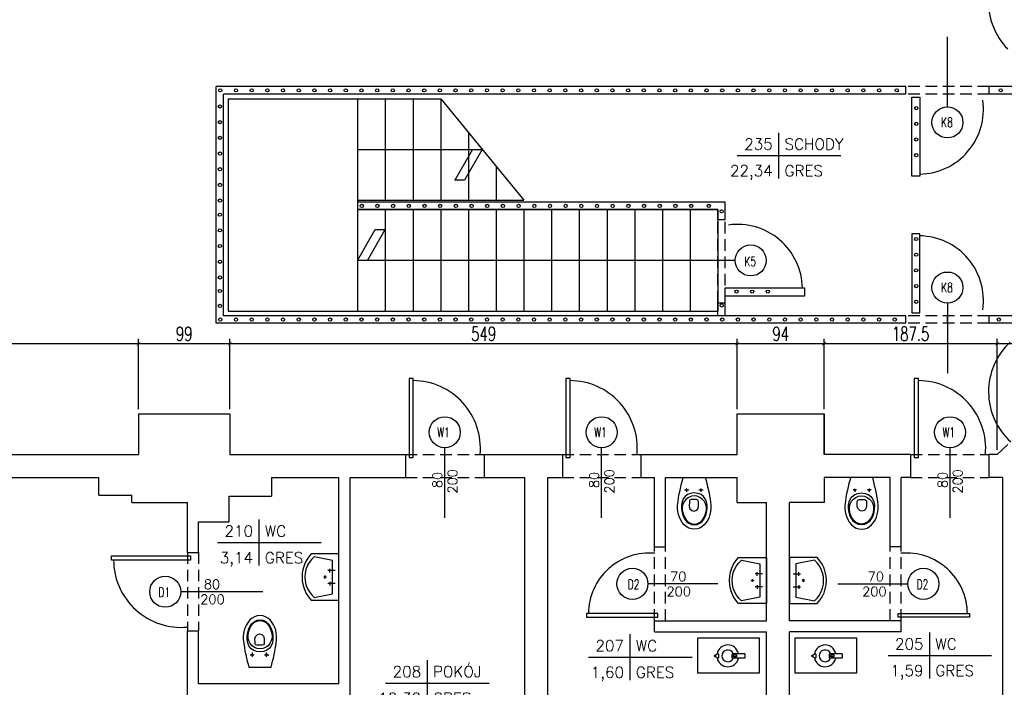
# Model space of a CAD drawing. Header units: millimetres. Extents: x 50026 to 146998, y 1038179 to 1573505.
# Tile 56 of 122: x 59722 to 60787, y 1042960 to 1043682. Entities that reach past the tile are written whole.
import ezdxf
from ezdxf.enums import TextEntityAlignment as Align

# ---------------------------------------------------------------- set-up
doc = ezdxf.new("R2010")
doc.units = ezdxf.units.MM
doc.header["$LTSCALE"] = 0.025
doc.linetypes.add('DASHDOT', pattern=[25.4, 12.7, -6.35, 0, -6.35])
doc.linetypes.add('HIDDEN', pattern=[0.375, 0.25, -0.125])
for name, color, linetype in [('2D-WYMIARY', 2, 'Continuous'), ('kraty', 5, 'Continuous'), ('opis pomieszczen', 2, 'Continuous'), ('Przybory sanit', 3, 'Continuous'), ('schody', 2, 'Continuous'), ('SCIANY', 5, 'Continuous'), ('szrafy', 8, 'Continuous'), ('zA_DRZWI', 7, 'Continuous'), ('zA_DRZWI OPISY', 7, 'Continuous'), ('ściany', 5, 'Continuous')]:
    doc.layers.add(name, color=color, linetype=linetype)
doc.styles.add('ROMANS', font='romans.shx', dxfattribs={"width": 0.7})
doc.styles.add('STYLE1', font='romans.shx', dxfattribs={"height": 10})
doc.dimstyles.new('SIL', dxfattribs={"dimtxt": 15, "dimasz": 4, "dimexe": 5, "dimexo": 5, "dimgap": 3, "dimtad": 1, "dimdec": 4, "dimrnd": 0.5, "dimdsep": 46, "dimtxsty": 'ROMANS', "dimblk1": 'ARCHTICK', "dimblk2": 'ARCHTICK', "dimsah": 1, "dimcen": 5, "dimdle": 5, "dimclrd": 1, "dimclre": 1, "dimclrt": 2, "dimadec": 1, "dimazin": 0, "dimtfac": 0.013333, "dimtdec": 4, "dimtix": 1, "dimtmove": 0, "dimatfit": 3, "dimldrblk": 'ARCHTICK', "dimfxl": 0, "dimtolj": 1, "dimtzin": 0, "dimarcsym": 0})

# ---------------------------------------------------------------- blocks, each defined once
blk = doc.blocks.new('UMYW')
at = {"layer": 'Przybory sanit'}
for points in [[(0, 23.1, 0), (0, 23.1, 0), (0, 23.1, 0), (0, 23.1, 0), (0, 23.1, 0), (0, 23.1, 0), (0, 23.1, 0), (0, 23.1, 0), (0, 23.1, 0), (0, 23.1, 0), (0, 23.1, 0), (0, 23.1, 0), (0, 23.1, 0), (0, 23.1, 0), (0, 23.1, 0), (0, 23.1, 0), (0, 23.1, 0), (0, 23.1, 0), (0, 23.1, 0), (0, -26.9, 0), (30, -26.9, 0)], [(30, 23.1, 0), (0, 23.1, 0)], [(30, -26.9, 0), (33, -23.4, 0), (35.4, -19.5, 0), (37.4, -15.4, 0), (38.8, -11, 0), (39.7, -6.5, 0), (40, -1.9, 0), (39.7, 2.6, 0), (38.8, 7.2, 0), (37.4, 11.5, 0), (35.4, 15.7, 0), (33, 19.5, 0), (30, 23.1, 0)], [(27, 20.1, 0), (7, 16.1, 0)], [(7, 16.1, 0), (7, -19.9, 0), (27, -23.9, 0)], [(27, -23.9, 0), (29.9, -21, 0), (32.4, -17.7, 0), (34.4, -14, 0), (35.8, -10.1, 0), (36.7, -6.1, 0), (37, -1.9, 0), (36.7, 2.2, 0), (35.8, 6.3, 0), (34.4, 10.1, 0), (32.4, 13.8, 0), (29.9, 17.1, 0), (27, 20.1, 0)], [(4, 5.1, 0), (12, 5.1, 0)], [(10, 3.1, 0), (10, 7.1, 0)], [(4, -8.9, 0), (12, -8.9, 0)], [(10, -6.9, 0), (10, -10.9, 0)], [(16, -1.9, 0), (15.9, -1.4, 0), (15.5, -1.1, 0), (15, -0.9, 0), (14.5, -1.1, 0), (14.1, -1.4, 0), (14, -1.9, 0), (14.1, -2.4, 0), (14.5, -2.8, 0), (15, -2.9, 0), (15.5, -2.8, 0), (15.9, -2.4, 0), (16, -1.9, 0), (16, -1.9, 0)]]:
    blk.add_polyline3d(points, dxfattribs=at)
blk = doc.blocks.new('kibel1')
at = {"layer": 'Przybory sanit', "color": 3, "linetype": 'Continuous'}
for points in [[(0, -12), (3.1, -12.8), (6.4, -13.7), (9.9, -14.5), (13.6, -15.4), (17.5, -16.2), (21.5, -16.9), (25.8, -17.5), (30.2, -18), (33.4, -18), (36.6, -17.7), (39.9, -17), (43, -16), (46, -14.6), (48.7, -12.9), (51.1, -10.9), (53.1, -8.6), (54.6, -6), (55.5, -3.1), (55.9, 0), (55.5, 3.1), (54.6, 6), (53.1, 8.6), (51.1, 10.9), (48.7, 12.9), (46, 14.6), (43, 16), (39.9, 17), (36.6, 17.7), (33.4, 18), (30.2, 18), (25.8, 17.5), (21.5, 16.9), (17.5, 16.2), (13.6, 15.4), (9.9, 14.5), (6.4, 13.7), (3.1, 12.8), (0, 12)], [(16.6, -0.1), (17.1, 3.9), (18.4, 7.2), (20.4, 9.9), (23.1, 11.9), (26.2, 13.2), (29.9, 13.9), (33.9, 13.8), (37.9, 13.2), (41.6, 12.1), (44.8, 10.5), (47.4, 8.4), (49.4, 6), (50.7, 3.1), (51.2, -0.1), (50.7, -3.3), (49.4, -6.2), (47.4, -8.6), (44.8, -10.7), (41.6, -12.3), (37.9, -13.4), (33.9, -14), (29.9, -14), (26.2, -13.4), (23.1, -12), (20.4, -10.1), (18.4, -7.4), (17.1, -4.1)], [(50.4, -0.1), (49.8, -3.5), (48.3, -6.4), (45.9, -8.9), (42.8, -10.8), (39.1, -12.2), (35.1, -13.1), (31.6, -13.1), (28.4, -12.3), (25.6, -10.8), (23.2, -8.7), (21.4, -6.1), (20.2, -3.2), (19.8, -0.1), (20.2, 3.1), (21.4, 6), (23.2, 8.6), (25.6, 10.6), (28.4, 12.2), (31.6, 12.9), (35.1, 12.9), (39.1, 12.1), (42.8, 10.7), (45.9, 8.7), (48.3, 6.2), (49.8, 3.3)], [(13.4, 7.5), (13.4, 7.5), (13.4, 7.5), (13.4, 7.5), (13.4, 7.5), (13.3, 7.5), (13.3, 7.5), (13.3, 7.5), (13.3, 7.5), (13.3, 7.5), (13.3, 7.5), (13.3, 7.5), (13.2, 7.5), (13.2, 7.5), (13.2, 7.5), (13.2, 7.5), (13.2, 7.5), (13.2, 7.5), (13.2, 7.5), (13.1, 7.5), (13.1, 7.6), (13.1, 7.6), (13.1, 7.6), (13.1, 7.6), (13.1, 7.6), (13.1, 7.6), (13, 7.6), (13, 7.6), (13, 7.6), (13, 7.6), (13, 7.6), (13, 7.6), (13, 7.6), (13, 7.7), (12.9, 7.7), (12.9, 7.7), (12.9, 7.7), (12.9, 7.7), (12.9, 7.7), (12.9, 7.7), (12.9, 7.7), (12.9, 7.7), (12.9, 7.7), (12.9, 7.8), (12.8, 7.8), (12.8, 7.8), (12.8, 7.8), (12.8, 7.8), (12.8, 7.8), (12.8, 7.8), (12.8, 7.8), (12.8, 7.9), (12.8, 7.9), (12.8, 7.9), (12.8, 7.9), (12.8, 7.9), (12.7, 7.9), (12.7, 7.9), (12.7, 7.9), (12.7, 8), (12.7, 8), (12.7, 8), (12.7, 8), (12.7, 8), (12.7, 8), (12.7, 8), (12.7, 8.1), (12.7, 8.1), (12.7, 8.1), (12.7, 8.1), (12.7, 8.1), (12.7, 8.1), (12.7, 8.1), (12.7, 8.2), (12.7, 8.2), (12.7, 8.2), (12.7, 8.2), (12.7, 8.2), (12.7, 8.2), (12.7, 8.2), (12.7, 8.3), (12.7, 8.3), (12.7, 8.3), (12.7, 8.3), (12.7, 8.3), (12.7, 8.3), (12.7, 8.4), (12.7, 8.4), (12.7, 8.4), (12.7, 8.4), (12.7, 8.4), (12.7, 8.4), (12.7, 8.4), (12.7, 8.5), (12.7, 8.5), (12.7, 8.5), (12.7, 8.5), (12.7, 8.5), (12.7, 8.5), (12.7, 8.5), (12.7, 8.6), (12.8, 8.6), (12.8, 8.6), (12.8, 8.6), (12.8, 8.6), (12.8, 8.6), (12.8, 8.6), (12.8, 8.6), (12.8, 8.7), (12.8, 8.7), (12.8, 8.7), (12.8, 8.7), (12.8, 8.7), (12.8, 8.7), (12.9, 8.7), (12.9, 8.7), (12.9, 8.7), (12.9, 8.8), (12.9, 8.8), (12.9, 8.8), (12.9, 8.8), (12.9, 8.8), (12.9, 8.8), (13, 8.8), (13, 8.8), (13, 8.8), (13, 8.8), (13, 8.9), (13, 8.9), (13, 8.9), (13, 8.9), (13.1, 8.9), (13.1, 8.9), (13.1, 8.9), (13.1, 8.9), (13.1, 8.9), (13.1, 8.9), (13.1, 8.9), (13.1, 8.9), (13.2, 8.9), (13.2, 8.9), (13.2, 8.9), (13.2, 9), (13.2, 9), (13.2, 9), (13.2, 9), (13.3, 9), (13.3, 9), (13.3, 9), (13.3, 9), (13.3, 9), (13.3, 9), (13.4, 9), (13.4, 9), (13.4, 9), (13.4, 9), (13.4, 9), (13.4, 9), (13.4, 9), (13.5, 9), (13.5, 9), (13.5, 9), (13.5, 9), (13.5, 9), (13.5, 9), (13.5, 9), (13.6, 9), (13.6, 9), (13.6, 9), (13.6, 9), (13.6, 9), (13.6, 9), (13.6, 8.9), (13.7, 8.9), (13.7, 8.9), (13.7, 8.9), (13.7, 8.9), (13.7, 8.9), (13.7, 8.9), (13.7, 8.9), (13.8, 8.9), (13.8, 8.9), (13.8, 8.9), (13.8, 8.9), (13.8, 8.9), (13.8, 8.9), (13.8, 8.9), (13.8, 8.8), (13.9, 8.8), (13.9, 8.8), (13.9, 8.8), (13.9, 8.8), (13.9, 8.8), (13.9, 8.8), (13.9, 8.8), (13.9, 8.8), (13.9, 8.8), (14, 8.8), (14, 8.7), (14, 8.7), (14, 8.7), (14, 8.7), (14, 8.7), (14, 8.7), (14, 8.7), (14, 8.7), (14, 8.6), (14, 8.6), (14.1, 8.6), (14.1, 8.6), (14.1, 8.6), (14.1, 8.6), (14.1, 8.6), (14.1, 8.6), (14.1, 8.5), (14.1, 8.5), (14.1, 8.5), (14.1, 8.5), (14.1, 8.5), (14.1, 8.5), (14.1, 8.5), (14.1, 8.4), (14.1, 8.4), (14.1, 8.4), (14.1, 8.4), (14.1, 8.4), (14.1, 8.4), (14.2, 8.4), (14.2, 8.3), (14.2, 8.3), (14.2, 8.3), (14.2, 8.3), (14.2, 8.3), (14.2, 8.3), (14.2, 8.3), (14.2, 8.2), (14.2, 8.2), (14.2, 8.2), (14.2, 8.2), (14.2, 8.2), (14.2, 8.2), (14.2, 8.1), (14.2, 8.1), (14.2, 8.1), (14.1, 8.1), (14.1, 8.1), (14.1, 8.1), (14.1, 8.1), (14.1, 8), (14.1, 8), (14.1, 8), (14.1, 8), (14.1, 8), (14.1, 8), (14.1, 8), (14.1, 7.9), (14.1, 7.9), (14.1, 7.9), (14.1, 7.9), (14.1, 7.9), (14.1, 7.9), (14.1, 7.9), (14.1, 7.9), (14, 7.8), (14, 7.8), (14, 7.8), (14, 7.8), (14, 7.8), (14, 7.8), (14, 7.8), (14, 7.8), (14, 7.7), (14, 7.7), (14, 7.7), (13.9, 7.7), (13.9, 7.7), (13.9, 7.7), (13.9, 7.7), (13.9, 7.7), (13.9, 7.7), (13.9, 7.7), (13.9, 7.6), (13.9, 7.6), (13.8, 7.6), (13.8, 7.6), (13.8, 7.6), (13.8, 7.6), (13.8, 7.6), (13.8, 7.6), (13.8, 7.6), (13.8, 7.6), (13.7, 7.6), (13.7, 7.6), (13.7, 7.6), (13.7, 7.5), (13.7, 7.5), (13.7, 7.5), (13.7, 7.5), (13.6, 7.5), (13.6, 7.5), (13.6, 7.5), (13.6, 7.5), (13.6, 7.5), (13.6, 7.5), (13.6, 7.5), (13.5, 7.5), (13.5, 7.5), (13.5, 7.5), (13.5, 7.5), (13.5, 7.5), (13.5, 7.5), (13.4, 7.5), (13.4, 7.5), (13.4, 7.5)], [(23.9, 0.6), (23.9, 3.3), (24.3, 4.7), (25.2, 5.2), (26, 5.3), (31.2, 5.4), (33.7, 4.6), (35.5, 2.7), (36.2, 0.4), (35.5, -1.9), (33.7, -3.8), (31.2, -4.6), (26, -4.6), (25.2, -4.4), (24.3, -3.9), (23.9, -2.5)], [(13.4, -8), (13.4, -8), (13.4, -8), (13.4, -8), (13.4, -8), (13.3, -8), (13.3, -8), (13.3, -8), (13.3, -7.9), (13.3, -7.9), (13.3, -7.9), (13.3, -7.9), (13.2, -7.9), (13.2, -7.9), (13.2, -7.9), (13.2, -7.9), (13.2, -7.9), (13.2, -7.9), (13.2, -7.9), (13.1, -7.9), (13.1, -7.9), (13.1, -7.9), (13.1, -7.9), (13.1, -7.9), (13.1, -7.9), (13.1, -7.9), (13, -7.9), (13, -7.9), (13, -7.8), (13, -7.8), (13, -7.8), (13, -7.8), (13, -7.8), (13, -7.8), (12.9, -7.8), (12.9, -7.8), (12.9, -7.8), (12.9, -7.8), (12.9, -7.8), (12.9, -7.7), (12.9, -7.7), (12.9, -7.7), (12.9, -7.7), (12.9, -7.7), (12.8, -7.7), (12.8, -7.7), (12.8, -7.7), (12.8, -7.7), (12.8, -7.6), (12.8, -7.6), (12.8, -7.6), (12.8, -7.6), (12.8, -7.6), (12.8, -7.6), (12.8, -7.6), (12.8, -7.6), (12.7, -7.5), (12.7, -7.5), (12.7, -7.5), (12.7, -7.5), (12.7, -7.5), (12.7, -7.5), (12.7, -7.5), (12.7, -7.4), (12.7, -7.4), (12.7, -7.4), (12.7, -7.4), (12.7, -7.4), (12.7, -7.4), (12.7, -7.4), (12.7, -7.3), (12.7, -7.3), (12.7, -7.3), (12.7, -7.3), (12.7, -7.3), (12.7, -7.3), (12.7, -7.2), (12.7, -7.2), (12.7, -7.2), (12.7, -7.2), (12.7, -7.2), (12.7, -7.2), (12.7, -7.2), (12.7, -7.1), (12.7, -7.1), (12.7, -7.1), (12.7, -7.1), (12.7, -7.1), (12.7, -7.1), (12.7, -7.1), (12.7, -7), (12.7, -7), (12.7, -7), (12.7, -7), (12.7, -7), (12.7, -7), (12.7, -7), (12.7, -6.9), (12.7, -6.9), (12.7, -6.9), (12.7, -6.9), (12.8, -6.9), (12.8, -6.9), (12.8, -6.9), (12.8, -6.8), (12.8, -6.8), (12.8, -6.8), (12.8, -6.8), (12.8, -6.8), (12.8, -6.8), (12.8, -6.8), (12.8, -6.8), (12.8, -6.7), (12.8, -6.7), (12.9, -6.7), (12.9, -6.7), (12.9, -6.7), (12.9, -6.7), (12.9, -6.7), (12.9, -6.7), (12.9, -6.7), (12.9, -6.7), (12.9, -6.6), (13, -6.6), (13, -6.6), (13, -6.6), (13, -6.6), (13, -6.6), (13, -6.6), (13, -6.6), (13, -6.6), (13.1, -6.6), (13.1, -6.6), (13.1, -6.6), (13.1, -6.5), (13.1, -6.5), (13.1, -6.5), (13.1, -6.5), (13.1, -6.5), (13.2, -6.5), (13.2, -6.5), (13.2, -6.5), (13.2, -6.5), (13.2, -6.5), (13.2, -6.5), (13.2, -6.5), (13.3, -6.5), (13.3, -6.5), (13.3, -6.5), (13.3, -6.5), (13.3, -6.5), (13.3, -6.5), (13.4, -6.5), (13.4, -6.5), (13.4, -6.5), (13.4, -6.5), (13.4, -6.5), (13.4, -6.5), (13.4, -6.5), (13.5, -6.5), (13.5, -6.5), (13.5, -6.5), (13.5, -6.5), (13.5, -6.5), (13.5, -6.5), (13.5, -6.5), (13.6, -6.5), (13.6, -6.5), (13.6, -6.5), (13.6, -6.5), (13.6, -6.5), (13.6, -6.5), (13.6, -6.5), (13.7, -6.5), (13.7, -6.5), (13.7, -6.5), (13.7, -6.5), (13.7, -6.5), (13.7, -6.5), (13.7, -6.5), (13.8, -6.6), (13.8, -6.6), (13.8, -6.6), (13.8, -6.6), (13.8, -6.6), (13.8, -6.6), (13.8, -6.6), (13.8, -6.6), (13.9, -6.6), (13.9, -6.6), (13.9, -6.6), (13.9, -6.6), (13.9, -6.7), (13.9, -6.7), (13.9, -6.7), (13.9, -6.7), (13.9, -6.7), (14, -6.7), (14, -6.7), (14, -6.7), (14, -6.7), (14, -6.7), (14, -6.8), (14, -6.8), (14, -6.8), (14, -6.8), (14, -6.8), (14, -6.8), (14.1, -6.8), (14.1, -6.8), (14.1, -6.9), (14.1, -6.9), (14.1, -6.9), (14.1, -6.9), (14.1, -6.9), (14.1, -6.9), (14.1, -6.9), (14.1, -7), (14.1, -7), (14.1, -7), (14.1, -7), (14.1, -7), (14.1, -7), (14.1, -7), (14.1, -7.1), (14.1, -7.1), (14.1, -7.1), (14.2, -7.1), (14.2, -7.1), (14.2, -7.1), (14.2, -7.1), (14.2, -7.2), (14.2, -7.2), (14.2, -7.2), (14.2, -7.2), (14.2, -7.2), (14.2, -7.2), (14.2, -7.2), (14.2, -7.3), (14.2, -7.3), (14.2, -7.3), (14.2, -7.3), (14.2, -7.3), (14.2, -7.3), (14.1, -7.4), (14.1, -7.4), (14.1, -7.4), (14.1, -7.4), (14.1, -7.4), (14.1, -7.4), (14.1, -7.4), (14.1, -7.5), (14.1, -7.5), (14.1, -7.5), (14.1, -7.5), (14.1, -7.5), (14.1, -7.5), (14.1, -7.5), (14.1, -7.5), (14.1, -7.6), (14.1, -7.6), (14.1, -7.6), (14.1, -7.6), (14, -7.6), (14, -7.6), (14, -7.6), (14, -7.7), (14, -7.7), (14, -7.7), (14, -7.7), (14, -7.7), (14, -7.7), (14, -7.7), (14, -7.7), (13.9, -7.7), (13.9, -7.8), (13.9, -7.8), (13.9, -7.8), (13.9, -7.8), (13.9, -7.8), (13.9, -7.8), (13.9, -7.8), (13.9, -7.8), (13.8, -7.8), (13.8, -7.8), (13.8, -7.8), (13.8, -7.9), (13.8, -7.9), (13.8, -7.9), (13.8, -7.9), (13.8, -7.9), (13.7, -7.9), (13.7, -7.9), (13.7, -7.9), (13.7, -7.9), (13.7, -7.9), (13.7, -7.9), (13.7, -7.9), (13.6, -7.9), (13.6, -7.9), (13.6, -7.9), (13.6, -7.9), (13.6, -7.9), (13.6, -7.9), (13.6, -7.9), (13.5, -7.9), (13.5, -8), (13.5, -8), (13.5, -8), (13.5, -8), (13.5, -8), (13.4, -8), (13.4, -8), (13.4, -8)]]:
    blk.add_lwpolyline(points, close=True, dxfattribs=at)
at = {"layer": 'Przybory sanit', "color": 3, "linetype": 'DASHDOT'}
for points in [[(11.3, 8.2), (15.9, 8.2)], [(13.4, 10.5), (13.4, 6)], [(11.3, -7.2), (15.9, -7.2)], [(13.4, -5), (13.4, -9.5)]]:
    blk.add_lwpolyline(points, dxfattribs=at)
at = {"layer": 'Przybory sanit', "color": 3, "linetype": 'Continuous'}
for points in [[(13.4, 7.5), (13.4, 7.5)], [(13.4, -8), (13.4, -8)]]:
    blk.add_lwpolyline(points, dxfattribs=at)
blk = doc.blocks.new('tabela-pow')
at = {"layer": '2D-WYMIARY', "ltscale": 10}
for p, q in [((0, 24.8), (0, -24.8)), ((-44.8, 0), (67.2, 0))]:
    blk.add_line(p, q, dxfattribs=at)
at = {"layer": '2D-WYMIARY', "ltscale": 10, "style": 'STYLE1', "width": 0.7}
for tag, p in [('NR', (-6.4, 6.4)), ('POW', (-6.4, -22.4))]:
    blk.add_attdef(tag, text='', height=16, rotation=360, dxfattribs=at).set_placement(p, align=Align.RIGHT)
for tag, p in [('NAZWA', (6.4, 6.4)), ('POSADZKA', (6.4, -22.4))]:
    blk.add_attdef(tag, p, '', height=16, rotation=360, dxfattribs=at)
blk = doc.blocks.new('czajnik')
at = {"layer": 'ściany', "color": 3, "ltscale": 50}
for points in [[(-13.4, 0.9), (-11.1, 2.6, -0.414214), (-10.1, 1.6), (-10.1, -1.6, -0.414214), (-11.1, -2.6), (-13.4, -1, -0.414214), (-14.4, 0), (-14.4, -0.1, -0.414214)], [(5.8, 2.6), (17.6, 2.6, -0.414214), (18.6, 1.6), (18.6, -1.6, -0.414214), (17.6, -2.6), (5.8, -2.6, -0.414214), (4.8, -1.6), (4.8, 1.6, -0.414214)], [(6.6, 1.1), (9.2, 1.1, -0.414214), (9.5, 0.8), (9.5, -0.8, -0.414214), (9.2, -1.1), (6.6, -1.1, -0.414214), (6.3, -0.8), (6.3, 0.8, -0.414214)]]:
    blk.add_lwpolyline(points, format="xyb", close=True, dxfattribs=at)
for radius, start, end in [(11.8, 12.6187, 169.113), (6.39, 23.744, 336.256), (11.8, 190.9971, 347.3813)]:
    blk.add_arc((0, 0), radius, start, end, dxfattribs=at)
blk = doc.blocks.new('_ArchTick')
at = {"color": 0, "linetype": 'ByBlock', "const_width": 0.15}
blk.add_lwpolyline([(-0.5, -0.5), (0.5, 0.5)], dxfattribs=at)
blk = doc.blocks.new('*D292')
at = {"layer": 'Defpoints', "color": 0}
for p in [(59850.3, 1043331.9), (59310.3, 1043255.9), (59850.3, 1043255.9)]:
    blk.add_point(p, dxfattribs=at)
at = {"layer": 'szrafy', "color": 1, "lineweight": -2}
for p, q in [((59305.3, 1043331.9), (59855.3, 1043331.9)), ((59310.3, 1043260.9), (59310.3, 1043336.9)), ((59850.3, 1043260.9), (59850.3, 1043336.9))]:
    blk.add_line(p, q, dxfattribs=at)
at = {"layer": 'szrafy', "color": 1, "lineweight": -2, "xscale": 4, "yscale": 4, "zscale": 4, "rotation": 180}
blk.add_blockref('_ArchTick', (59310.3, 1043331.9), dxfattribs=at)
at = {"layer": 'szrafy', "color": 1, "lineweight": -2, "xscale": 4, "yscale": 4, "zscale": 4}
blk.add_blockref('_ArchTick', (59850.3, 1043331.9), dxfattribs=at)
at = {"layer": 'szrafy', "color": 2, "insert": (59580.3, 1043342.4), "char_height": 15, "attachment_point": 5, "style": 'ROMANS'}
blk.add_mtext('\\A1;540', dxfattribs=at)
blk = doc.blocks.new('*D293')
at = {"layer": 'Defpoints', "color": 0}
for p in [(59949.3, 1043331.9), (59850.3, 1043255.9), (59949.3, 1043255.9)]:
    blk.add_point(p, dxfattribs=at)
at = {"layer": 'szrafy', "color": 1, "lineweight": -2}
for p, q in [((59845.3, 1043331.9), (59954.3, 1043331.9)), ((59850.3, 1043260.9), (59850.3, 1043336.9)), ((59949.3, 1043260.9), (59949.3, 1043336.9))]:
    blk.add_line(p, q, dxfattribs=at)
at = {"layer": 'szrafy', "color": 1, "lineweight": -2, "xscale": 4, "yscale": 4, "zscale": 4, "rotation": 180}
blk.add_blockref('_ArchTick', (59850.3, 1043331.9), dxfattribs=at)
at = {"layer": 'szrafy', "color": 1, "lineweight": -2, "xscale": 4, "yscale": 4, "zscale": 4}
blk.add_blockref('_ArchTick', (59949.3, 1043331.9), dxfattribs=at)
at = {"layer": 'szrafy', "color": 2, "insert": (59899.8, 1043342.4), "char_height": 15, "attachment_point": 5, "style": 'ROMANS'}
blk.add_mtext('\\A1;99', dxfattribs=at)
blk = doc.blocks.new('*D294')
at = {"layer": 'Defpoints', "color": 0}
for p in [(60498.3, 1043331.9), (59949.3, 1043255.9), (60498.3, 1043255.9)]:
    blk.add_point(p, dxfattribs=at)
at = {"layer": 'szrafy', "color": 1, "lineweight": -2}
for p, q in [((59944.3, 1043331.9), (60503.3, 1043331.9)), ((59949.3, 1043260.9), (59949.3, 1043336.9)), ((60498.3, 1043260.9), (60498.3, 1043336.9))]:
    blk.add_line(p, q, dxfattribs=at)
at = {"layer": 'szrafy', "color": 1, "lineweight": -2, "xscale": 4, "yscale": 4, "zscale": 4, "rotation": 180}
blk.add_blockref('_ArchTick', (59949.3, 1043331.9), dxfattribs=at)
at = {"layer": 'szrafy', "color": 1, "lineweight": -2, "xscale": 4, "yscale": 4, "zscale": 4}
blk.add_blockref('_ArchTick', (60498.3, 1043331.9), dxfattribs=at)
at = {"layer": 'szrafy', "color": 2, "insert": (60223.8, 1043342.4), "char_height": 15, "attachment_point": 5, "style": 'ROMANS'}
blk.add_mtext('\\A1;549', dxfattribs=at)
blk = doc.blocks.new('*D295')
at = {"layer": 'Defpoints', "color": 0}
for p in [(60592.3, 1043331.9), (60498.3, 1043255.9), (60592.3, 1043255.9)]:
    blk.add_point(p, dxfattribs=at)
at = {"layer": 'szrafy', "color": 1, "lineweight": -2}
for p, q in [((60493.3, 1043331.9), (60597.3, 1043331.9)), ((60498.3, 1043260.9), (60498.3, 1043336.9)), ((60592.3, 1043260.9), (60592.3, 1043336.9))]:
    blk.add_line(p, q, dxfattribs=at)
at = {"layer": 'szrafy', "color": 1, "lineweight": -2, "xscale": 4, "yscale": 4, "zscale": 4, "rotation": 180}
blk.add_blockref('_ArchTick', (60498.3, 1043331.9), dxfattribs=at)
at = {"layer": 'szrafy', "color": 1, "lineweight": -2, "xscale": 4, "yscale": 4, "zscale": 4}
blk.add_blockref('_ArchTick', (60592.3, 1043331.9), dxfattribs=at)
at = {"layer": 'szrafy', "color": 2, "insert": (60545.3, 1043342.4), "char_height": 15, "attachment_point": 5, "style": 'ROMANS'}
blk.add_mtext('\\A1;94', dxfattribs=at)
blk = doc.blocks.new('*D296')
at = {"layer": 'Defpoints', "color": 0}
for p in [(60779.6, 1043331.9), (60592.3, 1043255.9), (60779.6, 1043211.9)]:
    blk.add_point(p, dxfattribs=at)
at = {"layer": 'szrafy', "color": 1, "lineweight": -2}
for p, q in [((60587.3, 1043331.9), (60784.6, 1043331.9)), ((60592.3, 1043260.9), (60592.3, 1043336.9)), ((60779.6, 1043216.9), (60779.6, 1043336.9))]:
    blk.add_line(p, q, dxfattribs=at)
at = {"layer": 'szrafy', "color": 1, "lineweight": -2, "xscale": 4, "yscale": 4, "zscale": 4, "rotation": 180}
blk.add_blockref('_ArchTick', (60592.3, 1043331.9), dxfattribs=at)
at = {"layer": 'szrafy', "color": 1, "lineweight": -2, "xscale": 4, "yscale": 4, "zscale": 4}
blk.add_blockref('_ArchTick', (60779.6, 1043331.9), dxfattribs=at)
at = {"layer": 'szrafy', "color": 2, "insert": (60685.9, 1043342.4), "char_height": 15, "attachment_point": 5, "style": 'ROMANS'}
blk.add_mtext('\\A1;187.5', dxfattribs=at)
blk = doc.blocks.new('*D297')
at = {"layer": 'Defpoints', "color": 0}
for p in [(60873.3, 1043331.9), (60873.3, 1043301.9), (60779.6, 1043211.9)]:
    blk.add_point(p, dxfattribs=at)
at = {"layer": 'szrafy', "color": 1, "lineweight": -2}
for p, q in [((60774.6, 1043331.9), (60878.3, 1043331.9)), ((60779.6, 1043216.9), (60779.6, 1043336.9)), ((60873.3, 1043306.9), (60873.3, 1043336.9))]:
    blk.add_line(p, q, dxfattribs=at)
at = {"layer": 'szrafy', "color": 1, "lineweight": -2, "xscale": 4, "yscale": 4, "zscale": 4, "rotation": 180}
blk.add_blockref('_ArchTick', (60779.6, 1043331.9), dxfattribs=at)
at = {"layer": 'szrafy', "color": 1, "lineweight": -2, "xscale": 4, "yscale": 4, "zscale": 4}
blk.add_blockref('_ArchTick', (60873.3, 1043331.9), dxfattribs=at)
at = {"layer": 'szrafy', "color": 2, "insert": (60826.4, 1043342.4), "char_height": 15, "attachment_point": 5, "style": 'ROMANS'}
blk.add_mtext('\\A1;93.5', dxfattribs=at)

msp = doc.modelspace()

# ---------------------------------------------------------------- linework, layer by layer
at = {"layer": 'kraty', "color": 2}
for p, q in [((60270.43953, 1043609.89863), (59934.39326, 1043609.89863)), ((59934.39326, 1043353.89863), (59934.39326, 1043609.89863)), ((60680.77224, 1043609.89863), (60270.43953, 1043609.89863)), ((60680.77224, 1043601.89863), (60680.77224, 1043609.89863)), ((60873.27224, 1043609.89863), (60770.77224, 1043609.89863)), ((60770.77224, 1043601.89863), (60770.77224, 1043609.89863)), ((60680.77224, 1043601.89863), (59942.39326, 1043601.89863)), ((59942.39326, 1043361.89863), (59942.39326, 1043601.89863)), ((60873.27224, 1043601.89863), (60768.77224, 1043601.89863)), ((60485.39326, 1043484.89863), (60087.39326, 1043484.89863)), ((60485.39326, 1043466.03826), (60485.39326, 1043484.89863)), ((60477.39326, 1043476.89863), (60087.39326, 1043476.89863)), ((60477.39326, 1043466.03826), (60477.39326, 1043476.89863)), ((60477.39326, 1043466.03826), (60485.39326, 1043466.03826)), ((60477.39326, 1043361.89863), (60477.39326, 1043376.03826)), ((60477.39326, 1043376.03826), (60485.39326, 1043376.03826)), ((60485.39326, 1043361.89863), (60485.39326, 1043376.03826)), ((60680.77224, 1043361.89863), (59942.39326, 1043361.89863)), ((60680.77224, 1043353.89863), (60680.77224, 1043361.89863)), ((60873.64727, 1043361.89863), (60770.77224, 1043361.89863)), ((60770.77224, 1043353.89863), (60770.77224, 1043361.89863)), ((60680.77224, 1043353.89863), (59934.39326, 1043353.89863)), ((60873.64727, 1043353.89863), (60770.77224, 1043353.89863))]:
    msp.add_line(p, q, dxfattribs=at)
at = {"layer": 'kraty', "color": 7}
for p, q in [((60725.77224, 1043601.89863), (60725.77224, 1043609.89863)), ((60725.77224, 1043353.89863), (60725.77224, 1043361.89863))]:
    msp.add_line(p, q, dxfattribs=at)
at = {"layer": 'kraty', "color": 1, "linetype": 'HIDDEN', "ltscale": 2000}
for p, q in [((60477.39326, 1043376.03826), (60477.39326, 1043466.03826)), ((60485.39326, 1043376.03826), (60485.39326, 1043466.03826))]:
    msp.add_line(p, q, dxfattribs=at)
at = {"layer": 'kraty', "color": 7}
for centre in [(59938.85621, 1043605.89863), (59955.83057, 1043605.89863), (59972.80492, 1043605.89863), (59989.77928, 1043605.89863), (60006.75363, 1043605.89863), (60023.72798, 1043605.89863), (60040.70234, 1043605.89863), (60057.67669, 1043605.89863), (60074.65105, 1043605.89863), (60091.6254, 1043605.89863), (60108.59975, 1043605.89863), (60125.57411, 1043605.89863), (60142.54846, 1043605.89863), (60159.52281, 1043605.89863), (60176.49717, 1043605.89863), (60193.47152, 1043605.89863), (60210.44588, 1043605.89863), (60227.42023, 1043605.89863), (60244.39458, 1043605.89863), (60261.36894, 1043605.89863), (60278.34329, 1043605.89863), (60295.31765, 1043605.89863), (60312.292, 1043605.89863), (60329.26635, 1043605.89863), (60346.24071, 1043605.89863), (60363.21506, 1043605.89863), (60380.18942, 1043605.89863), (60397.16377, 1043605.89863), (60414.13812, 1043605.89863), (60431.11248, 1043605.89863), (60448.08683, 1043605.89863), (60465.06118, 1043605.89863), (60482.03554, 1043605.89863), (60499.00989, 1043605.89863), (60515.98425, 1043605.89863), (60532.9586, 1043605.89863), (60549.93295, 1043605.89863), (60566.90731, 1043605.89863), (60583.88166, 1043605.89863), (60600.85602, 1043605.89863), (60617.83037, 1043605.89863), (60634.80472, 1043605.89863), (60651.77908, 1043605.89863), (60670.94577, 1043605.89863), (60783.39222, 1043605.89863), (59938.39326, 1043588.46132), (60691.99454, 1043586.64051), (59938.39326, 1043571.48697), (60691.99454, 1043569.66616), (59938.39326, 1043554.51262), (60691.99454, 1043552.6918), (59938.39326, 1043537.53826), (60691.99454, 1043535.71745), (59938.39326, 1043520.56391), (59938.39326, 1043503.58955), (59938.39326, 1043486.6152), (60091.93867, 1043480.89863), (60108.91302, 1043480.89863), (60125.88737, 1043480.89863), (60142.86173, 1043480.89863), (60159.83608, 1043480.89863), (60176.81044, 1043480.89863), (60193.78479, 1043480.89863), (60210.75914, 1043480.89863), (60227.7335, 1043480.89863), (60244.70785, 1043480.89863), (60261.6822, 1043480.89863), (60278.65656, 1043480.89863), (60295.63091, 1043480.89863), (60312.60527, 1043480.89863), (60329.57962, 1043480.89863), (60346.55397, 1043480.89863), (60363.52833, 1043480.89863), (60380.50268, 1043480.89863), (60397.47704, 1043480.89863), (60414.45139, 1043480.89863), (60431.42574, 1043480.89863), (60448.4001, 1043480.89863), (60467.56679, 1043480.89863), (59938.39326, 1043471.38032), (60481.39326, 1043475.02984), (59938.39326, 1043454.40596), (60691.99454, 1043445.05417), (59938.39326, 1043437.43161), (60691.99454, 1043428.07981), (59938.39326, 1043420.45726), (59938.39326, 1043403.4829), (60691.99454, 1043411.10546), (60691.99454, 1043394.13111), (59938.39326, 1043388.79402), (60497.46316, 1043388.12093), (60514.43751, 1043388.12093), (60531.41187, 1043388.12093), (59938.39326, 1043372.63639), (60481.39326, 1043373.18372), (60691.99454, 1043377.15675), (59938.85621, 1043357.89863), (59955.83057, 1043357.89863), (59972.80492, 1043357.89863), (59989.77928, 1043357.89863), (60006.75363, 1043357.89863), (60023.72798, 1043357.89863), (60040.70234, 1043357.89863), (60057.67669, 1043357.89863), (60074.65105, 1043357.89863), (60091.6254, 1043357.89863), (60108.59975, 1043357.89863), (60125.57411, 1043357.89863), (60142.54846, 1043357.89863), (60159.52281, 1043357.89863), (60176.49717, 1043357.89863), (60193.47152, 1043357.89863), (60210.44588, 1043357.89863), (60227.42023, 1043357.89863), (60244.39458, 1043357.89863), (60261.36894, 1043357.89863), (60278.34329, 1043357.89863), (60295.31765, 1043357.89863), (60312.292, 1043357.89863), (60329.26635, 1043357.89863), (60346.24071, 1043357.89863), (60363.21506, 1043357.89863), (60380.18942, 1043357.89863), (60397.16377, 1043357.89863), (60414.13812, 1043357.89863), (60431.11248, 1043357.89863), (60448.08683, 1043357.89863), (60465.06118, 1043357.89863), (60482.03554, 1043357.89863), (60499.00989, 1043357.89863), (60515.98425, 1043357.89863), (60532.9586, 1043357.89863), (60549.93295, 1043357.89863), (60566.90731, 1043357.89863), (60583.88166, 1043357.89863), (60600.85602, 1043357.89863), (60617.83037, 1043357.89863), (60634.80472, 1043357.89863), (60651.77908, 1043357.89863), (60668.75343, 1043357.89863), (60781.41786, 1043357.89863)]:
    msp.add_circle(centre, 1.73947, dxfattribs=at)
at = {"layer": 'schody'}
for p, q in [((59947.39326, 1043596.89863), (59947.39326, 1043366.89863)), ((59947.39326, 1043596.89863), (60177.39326, 1043596.89863)), ((60087.39326, 1043596.89863), (60087.39326, 1043366.89863)), ((60117.39326, 1043596.89863), (60117.39326, 1043486.89863)), ((60147.39326, 1043596.89863), (60147.39326, 1043486.89863)), ((60177.39326, 1043596.89863), (60177.39326, 1043486.89863)), ((60177.39326, 1043596.89863), (60267.39326, 1043486.89863)), ((60207.39326, 1043560.23196), (60207.39326, 1043486.89863)), ((60237.39326, 1043523.5653), (60237.39326, 1043486.89863)), ((60087.39326, 1043486.89863), (60267.39326, 1043486.89863)), ((60087.39326, 1043476.89863), (60477.39326, 1043476.89863)), ((60117.39326, 1043476.89863), (60117.39326, 1043366.89863)), ((60147.39326, 1043476.89863), (60147.39326, 1043366.89863)), ((60177.39326, 1043476.89863), (60177.39326, 1043366.89863)), ((60207.39326, 1043476.89863), (60207.39326, 1043366.89863)), ((60237.39326, 1043476.89863), (60237.39326, 1043366.89863)), ((60267.39326, 1043476.89863), (60267.39326, 1043366.89863)), ((60297.39326, 1043476.89863), (60297.39326, 1043366.89863)), ((60327.39326, 1043476.89863), (60327.39326, 1043366.89863)), ((60357.39326, 1043476.89863), (60357.39326, 1043366.89863)), ((60387.39326, 1043476.89863), (60387.39326, 1043366.89863)), ((60417.39326, 1043476.89863), (60417.39326, 1043366.89863)), ((60447.39326, 1043476.89863), (60447.39326, 1043366.89863)), ((60477.39326, 1043476.89863), (60477.39326, 1043366.89863)), ((59947.39326, 1043366.89863), (60477.39326, 1043366.89863))]:
    msp.add_line(p, q, dxfattribs=at)
at = {"layer": 'schody', "color": 7}
for p, q in [((60087.39326, 1043541.89863), (60222.39326, 1043541.89863)), ((60211.77009, 1043541.89863), (60192.65265, 1043508.55511)), ((60222.39326, 1043541.89863), (60203.27582, 1043508.55511)), ((60203.27582, 1043508.55511), (60192.39326, 1043508.55511)), ((60087.39326, 1043421.89863), (60106.5107, 1043455.24215)), ((60098.01643, 1043421.89863), (60117.13387, 1043455.24215)), ((60106.5107, 1043455.24215), (60117.39326, 1043455.24215)), ((60477.39326, 1043421.89863), (60087.39326, 1043421.89863))]:
    msp.add_line(p, q, dxfattribs=at)
at = {"layer": 'SCIANY', "color": 1, "linetype": 'HIDDEN', "ltscale": 2000}
for p, q in [((60770.77224, 1043609.89863), (60680.77224, 1043609.89863)), ((60770.77224, 1043601.89863), (60680.77224, 1043601.89863)), ((60770.77224, 1043361.89863), (60680.77224, 1043361.89863)), ((60770.77224, 1043353.89863), (60680.77224, 1043353.89863)), ((60139.27224, 1043211.89863), (60224.27224, 1043211.89863)), ((60309.05649, 1043211.89863), (60394.05649, 1043211.89863)), ((60686.06493, 1043211.89863), (60771.06493, 1043211.89863)), ((60139.27224, 1043186.89863), (60224.27224, 1043186.89863)), ((60309.05649, 1043186.89863), (60394.05649, 1043186.89863)), ((60686.06493, 1043186.89863), (60771.06493, 1043186.89863)), ((59903.27224, 1043105.89863), (59903.27224, 1043020.89863)), ((59915.27224, 1043105.89863), (59915.27224, 1043020.89863)), ((60408.80152, 1043031.89863), (60408.80152, 1043111.89863)), ((60420.80152, 1043031.89863), (60420.80152, 1043111.89863)), ((60663.80152, 1043031.89863), (60663.80152, 1043111.89863)), ((60675.80152, 1043031.89863), (60675.80152, 1043111.89863))]:
    msp.add_line(p, q, dxfattribs=at)
at = {"layer": 'zA_DRZWI', "color": 2, "linetype": 'Continuous'}
for points in [[(60687.11044, 1043598.71041), (60695.92811, 1043598.71041), (60695.92811, 1043513.01599), (60687.11044, 1043513.01599)], [(60687.11044, 1043365.08685), (60695.92811, 1043365.08685), (60695.92811, 1043450.78127), (60687.11044, 1043450.78127)], [(60485.39326, 1043383.23683), (60485.39326, 1043392.0545), (60571.08768, 1043392.0545), (60571.08768, 1043383.23683)], [(60143.11044, 1043208.44677), (60147.5537, 1043208.44677), (60147.5537, 1043294.14119), (60143.11044, 1043294.14119)], [(60312.89469, 1043208.44677), (60317.33795, 1043208.44677), (60317.33795, 1043294.14119), (60312.89469, 1043294.14119)], [(60689.90313, 1043208.44677), (60694.34639, 1043208.44677), (60694.34639, 1043294.14119), (60689.90313, 1043294.14119)], [(59906.72411, 1043102.06043), (59906.72411, 1043097.61717), (59821.02969, 1043097.61717), (59821.02969, 1043102.06043)], [(60412.25339, 1043035.73683), (60412.25339, 1043039.73577), (60335.12841, 1043039.73577), (60335.12841, 1043035.73683)], [(60672.34966, 1043035.73683), (60672.34966, 1043039.73577), (60749.47464, 1043039.73577), (60749.47464, 1043035.73683)]]:
    msp.add_lwpolyline(points, close=True, dxfattribs=at)
at = {"layer": 'zA_DRZWI', "color": 1, "linetype": 'Continuous', "ltscale": 15}
for centre, radius, start, end in [((60843.27632, 1043702.09036), 73.31954, 129.73560827, 224.51203828), ((60694.68736, 1043585.38486), 70.07204, 271.01457626, 8.10036674), ((60498.71881, 1043390.81375), 70.07204, 1.01457626, 98.10036674), ((60694.68736, 1043378.4124), 70.07204, 351.89963326, 88.98542374), ((60843.58246, 1043279.75499), 73.31954, 133.01781632, 227.79424632), ((60147.03993, 1043218.51563), 73.31954, 354.82208271, 89.59851272), ((60316.82418, 1043218.51563), 73.31954, 354.82208271, 89.59851272), ((60693.83262, 1043218.51563), 73.31954, 354.82208271, 89.59851272), ((60403.19141, 1043039.27338), 65.98759, 84.82208271, 179.59851272), ((60681.41163, 1043039.27338), 65.98759, 0.40148728, 95.17791729), ((59896.65524, 1043098.13094), 73.31954, 180.40148728, 275.17791729)]:
    msp.add_arc(centre, radius, start, end, dxfattribs=at)
at = {"layer": 'zA_DRZWI OPISY', "color": 7, "linetype": 'Continuous'}
for p, q in [((60725.77224, 1043588.06866), (60725.77224, 1043663.81751)), ((60496.03501, 1043421.89863), (60420.28616, 1043421.89863)), ((60725.77224, 1043375.7286), (60725.77224, 1043299.97975)), ((60181.77224, 1043143.33967), (60181.77224, 1043219.08852)), ((60351.55649, 1043143.33967), (60351.55649, 1043219.08852)), ((60728.56493, 1043143.33967), (60728.56493, 1043219.08852)), ((59984.83121, 1043063.39863), (59896.08236, 1043063.39863)), ((60477.36049, 1043071.89863), (60401.61164, 1043071.89863)), ((60607.24256, 1043071.89863), (60682.99141, 1043071.89863))]:
    msp.add_line(p, q, dxfattribs=at)
at = {"layer": 'zA_DRZWI OPISY', "color": 7}
for centre in [(60725.77224, 1043571.26178), (60512.84189, 1043421.89863), (60725.77224, 1043392.53548), (60181.77224, 1043235.89539), (60351.55649, 1043235.89539), (60728.56493, 1043235.89539), (60384.80476, 1043071.89863), (60699.79828, 1043071.89863), (59879.27548, 1043063.39863)]:
    msp.add_circle(centre, 16.80688, dxfattribs=at)
at = {"layer": 'ściany'}
for p, q in [((59850.27224, 1043255.89863), (59949.27224, 1043255.89863)), ((59850.27224, 1043255.89863), (59850.27224, 1043211.89863)), ((59949.27224, 1043255.89863), (59949.27224, 1043211.89863)), ((60498.27224, 1043255.89863), (60592.27224, 1043255.89863)), ((60498.27224, 1043211.89863), (60498.27224, 1043255.89863)), ((60592.27224, 1043255.89863), (60592.27224, 1043211.89863)), ((60592.27224, 1043211.89863), (60592.27224, 1043255.89863)), ((60791.22715, 1043222.59262), (60779.60418, 1043211.89863)), ((59543.27224, 1043211.89863), (59850.27224, 1043211.89863)), ((59949.27224, 1043211.89863), (60139.27224, 1043211.89863)), ((60139.27224, 1043211.89863), (60139.27224, 1043186.89863)), ((60224.27224, 1043211.89863), (60224.27224, 1043186.89863)), ((60224.27224, 1043211.89863), (60309.05649, 1043211.89863)), ((60309.05649, 1043211.89863), (60309.05649, 1043186.89863)), ((60394.05649, 1043211.89863), (60498.27224, 1043211.89863)), ((60394.05649, 1043211.89863), (60394.05649, 1043186.89863)), ((60686.06493, 1043211.89863), (60592.27224, 1043211.89863)), ((60686.06493, 1043186.89863), (60686.06493, 1043211.89863)), ((60779.60418, 1043211.89863), (60771.06493, 1043211.89863)), ((60771.06493, 1043186.89863), (60771.06493, 1043211.89863)), ((59543.27224, 1043186.89863), (59807.27224, 1043186.89863)), ((59807.27224, 1043167.89863), (59807.27224, 1043186.89863)), ((59994.27224, 1043186.89863), (60067.27224, 1043186.89863)), ((59994.27224, 1043186.89863), (59994.27224, 1043166.89863)), ((60067.27224, 1042963.89863), (60067.27224, 1043186.89863)), ((60079.27224, 1043186.89863), (60139.27224, 1043186.89863)), ((60079.27224, 1042760.89863), (60079.27224, 1043186.89863)), ((60224.27224, 1043186.89863), (60268.27224, 1043186.89863)), ((60268.27224, 1042641.89863), (60268.27224, 1043186.89863)), ((60293.27224, 1043186.89863), (60309.05649, 1043186.89863)), ((60293.27224, 1042641.89863), (60293.27224, 1043186.89863)), ((60394.05649, 1043186.89863), (60408.80152, 1043186.89863)), ((60408.80152, 1043111.89863), (60408.80152, 1043186.89863)), ((60420.80152, 1043186.89863), (60498.27224, 1043186.89863)), ((60420.80152, 1043111.89863), (60420.80152, 1043186.89863)), ((60498.27224, 1043159.89863), (60498.27224, 1043186.89863)), ((60592.27224, 1043186.89863), (60592.27224, 1043159.89863)), ((60663.80152, 1043186.89863), (60592.27224, 1043186.89863)), ((60663.80152, 1043111.89863), (60663.80152, 1043186.89863)), ((60686.06493, 1043186.89863), (60675.80152, 1043186.89863)), ((60675.80152, 1043111.89863), (60675.80152, 1043186.89863)), ((60785.27224, 1043186.89863), (60771.06493, 1043186.89863)), ((60785.27224, 1043186.89863), (60785.27224, 1042641.89863)), ((59807.27224, 1043167.89863), (59843.27224, 1043167.89863)), ((59843.27224, 1043159.89863), (59843.27224, 1043167.89863)), ((59843.27224, 1043159.89863), (59903.27224, 1043159.89863)), ((59903.27224, 1043105.89863), (59903.27224, 1043159.89863)), ((59948.27224, 1043166.89863), (59994.27224, 1043166.89863)), ((59948.27224, 1043138.89863), (59948.27224, 1043166.89863)), ((60498.27224, 1043159.89863), (60529.80152, 1043159.89863)), ((60529.80152, 1043031.89863), (60529.80152, 1043159.89863)), ((60554.80152, 1043031.89863), (60554.80152, 1043159.89863)), ((60592.27224, 1043159.89863), (60554.80152, 1043159.89863)), ((59915.27224, 1043138.89863), (59948.27224, 1043138.89863)), ((59915.27224, 1043105.89863), (59915.27224, 1043138.89863)), ((59903.27224, 1043105.89863), (59915.27224, 1043105.89863)), ((60408.80152, 1043111.89863), (60420.80152, 1043111.89863)), ((60675.80152, 1043111.89863), (60663.80152, 1043111.89863)), ((60408.80152, 1043031.89863), (60529.80152, 1043031.89863)), ((60408.80152, 1043019.89863), (60408.80152, 1043031.89863)), ((60675.80152, 1043031.89863), (60554.80152, 1043031.89863)), ((60675.80152, 1043019.89863), (60675.80152, 1043031.89863)), ((59903.27224, 1043020.89863), (59915.27224, 1043020.89863)), ((59903.27224, 1042641.89863), (59903.27224, 1043020.89863)), ((59915.27224, 1042963.89863), (59915.27224, 1043020.89863)), ((60408.80152, 1043019.89863), (60529.80152, 1043019.89863)), ((60529.80152, 1042641.89863), (60529.80152, 1043019.89863)), ((60554.80152, 1042641.89863), (60554.80152, 1043019.89863)), ((60675.80152, 1043019.89863), (60554.80152, 1043019.89863)), ((59915.27224, 1042963.89863), (60067.27224, 1042963.89863))]:
    msp.add_line(p, q, dxfattribs=at)
at = {"layer": 'ściany', "color": 3, "ltscale": 50}
for points in [[(60455.77854, 1043013.63327), (60522.00251, 1043013.63327), (60522.00251, 1042975.39168), (60455.77854, 1042975.39168)], [(60561.05571, 1043013.63327), (60627.27968, 1043013.63327), (60627.27968, 1042975.39168), (60561.05571, 1042975.39168)]]:
    msp.add_lwpolyline(points, close=True, dxfattribs=at)

# ---------------------------------------------------------------- block references
at = {"layer": 'opis pomieszczen', "color": 2, "linetype": 'Continuous'}
ref = msp.add_blockref('tabela-pow', (60543.08763, 1043535.29538), dxfattribs=at)
ref.add_attrib('NAZWA', 'SCHODY', (60549.48763, 1043541.69538), dxfattribs={"layer": '2D-WYMIARY', "ltscale": 10, "height": 12, "rotation": 360, "style": 'ROMANS'})
ref.add_attrib('POSADZKA', 'GRES', (60549.48763, 1043512.89538), dxfattribs={"layer": '2D-WYMIARY', "ltscale": 10, "height": 12, "rotation": 360, "style": 'ROMANS'})
ref.add_attrib('NR', '235', dxfattribs={"layer": '2D-WYMIARY', "ltscale": 10, "height": 12, "rotation": 360, "style": 'ROMANS'}).set_placement((60536.68763, 1043541.69538), align=Align.RIGHT)
ref.add_attrib('POW', '22,34', dxfattribs={"layer": '2D-WYMIARY', "ltscale": 10, "height": 12, "rotation": 360, "style": 'ROMANS'}).set_placement((60536.68763, 1043512.89538), align=Align.RIGHT)
ref = msp.add_blockref('tabela-pow', (59980.63054, 1043116.58171), dxfattribs=at)
ref.add_attrib('NAZWA', 'WC', (59987.03054, 1043122.98171), dxfattribs={"layer": '2D-WYMIARY', "ltscale": 10, "height": 12, "rotation": 360, "style": 'ROMANS'})
ref.add_attrib('POSADZKA', 'GRES', (59987.03054, 1043094.18171), dxfattribs={"layer": '2D-WYMIARY', "ltscale": 10, "height": 12, "rotation": 360, "style": 'ROMANS'})
ref.add_attrib('NR', '210', dxfattribs={"layer": '2D-WYMIARY', "ltscale": 10, "height": 12, "rotation": 360, "style": 'ROMANS'}).set_placement((59974.23054, 1043122.98171), align=Align.RIGHT)
ref.add_attrib('POW', '3,14', dxfattribs={"layer": '2D-WYMIARY', "ltscale": 10, "height": 12, "rotation": 360, "style": 'ROMANS'}).set_placement((59974.23054, 1043094.18171), align=Align.RIGHT)
ref = msp.add_blockref('tabela-pow', (60382.13693, 1042992.55753), dxfattribs=at)
ref.add_attrib('NAZWA', 'WC', (60388.53693, 1042998.95753), dxfattribs={"layer": '2D-WYMIARY', "ltscale": 10, "height": 12, "rotation": 360, "style": 'ROMANS'})
ref.add_attrib('POSADZKA', 'GRES', (60388.53693, 1042970.15753), dxfattribs={"layer": '2D-WYMIARY', "ltscale": 10, "height": 12, "rotation": 360, "style": 'ROMANS'})
ref.add_attrib('NR', '207', dxfattribs={"layer": '2D-WYMIARY', "ltscale": 10, "height": 12, "rotation": 360, "style": 'ROMANS'}).set_placement((60375.73693, 1042998.95753), align=Align.RIGHT)
ref.add_attrib('POW', '1,60', dxfattribs={"layer": '2D-WYMIARY', "ltscale": 10, "height": 12, "rotation": 360, "style": 'ROMANS'}).set_placement((60375.73693, 1042970.15753), align=Align.RIGHT)
ref = msp.add_blockref('tabela-pow', (60706.26011, 1042994.39712), dxfattribs=at)
ref.add_attrib('NAZWA', 'WC', (60712.66011, 1043000.79712), dxfattribs={"layer": '2D-WYMIARY', "ltscale": 10, "height": 12, "rotation": 360, "style": 'ROMANS'})
ref.add_attrib('POSADZKA', 'GRES', (60712.66011, 1042971.99712), dxfattribs={"layer": '2D-WYMIARY', "ltscale": 10, "height": 12, "rotation": 360, "style": 'ROMANS'})
ref.add_attrib('NR', '205', dxfattribs={"layer": '2D-WYMIARY', "ltscale": 10, "height": 12, "rotation": 360, "style": 'ROMANS'}).set_placement((60699.86011, 1043000.79712), align=Align.RIGHT)
ref.add_attrib('POW', '1,59', dxfattribs={"layer": '2D-WYMIARY', "ltscale": 10, "height": 12, "rotation": 360, "style": 'ROMANS'}).set_placement((60699.86011, 1042971.99712), align=Align.RIGHT)
ref = msp.add_blockref('tabela-pow', (60162.58546, 1042964.46396), dxfattribs=at)
ref.add_attrib('NAZWA', 'POKÓJ', (60168.98546, 1042970.86396), dxfattribs={"layer": '2D-WYMIARY', "ltscale": 10, "height": 12, "rotation": 360, "style": 'ROMANS'})
ref.add_attrib('POSADZKA', 'GRES', (60168.98546, 1042942.06396), dxfattribs={"layer": '2D-WYMIARY', "ltscale": 10, "height": 12, "rotation": 360, "style": 'ROMANS'})
ref.add_attrib('NR', '208', dxfattribs={"layer": '2D-WYMIARY', "ltscale": 10, "height": 12, "rotation": 360, "style": 'ROMANS'}).set_placement((60156.18546, 1042970.86396), align=Align.RIGHT)
ref.add_attrib('POW', '10,30', dxfattribs={"layer": '2D-WYMIARY', "ltscale": 10, "height": 12, "rotation": 360, "style": 'ROMANS'}).set_placement((60156.18546, 1042942.06396), align=Align.RIGHT)
at = {"layer": 'Przybory sanit', "xscale": -1, "rotation": 90}
msp.add_blockref('kibel1', (60451.75075, 1043186.89863), dxfattribs=at)
at = {"layer": 'Przybory sanit'}
for p, rotation in [((60632.8523, 1043186.89863), 270), ((59981.76413, 1042981.72309), 90.00000000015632)]:
    msp.add_blockref('kibel1', p, dxfattribs=dict(at, rotation=rotation))
at = {"layer": 'Przybory sanit', "color": 2, "linetype": 'Continuous', "rotation": 180}
msp.add_blockref('UMYW', (60067.27224, 1043077.3342), dxfattribs=at)
at = {"layer": 'Przybory sanit', "color": 2, "linetype": 'Continuous', "xscale": -1}
msp.add_blockref('UMYW', (60529.80152, 1043077.48301), dxfattribs=at)
at = {"layer": 'Przybory sanit', "color": 2, "linetype": 'Continuous'}
msp.add_blockref('UMYW', (60554.80152, 1043077.48301), dxfattribs=at)
at = {"layer": 'ściany', "color": 2}
for p in [(60488.06763, 1042993.96279), (60593.34481, 1042993.96279)]:
    msp.add_blockref('czajnik', p, dxfattribs=at)

# ---------------------------------------------------------------- texts
at = {"layer": 'zA_DRZWI OPISY', "color": 7, "style": 'ROMANS', "width": 0.7}
for s, p in [('K8', (60718.99818, 1043566.12875)), ('K5', (60505.96553, 1043415.59518)), ('K8', (60718.99818, 1043387.41044)), ('W1', (60173.6754, 1043230.76236)), ('W1', (60343.45965, 1043230.76236)), ('W1', (60720.46809, 1043230.76236)), ('D2', (60379.84289, 1043066.25982)), ('D2', (60692.45048, 1043066.25982)), ('D1', (59871.92768, 1043057.75982))]:
    msp.add_text(s, height=10.258067, dxfattribs=at).set_placement(p)
at = {"layer": 'zA_DRZWI OPISY', "color": 7, "style": 'ROMANS'}
for s, rotation, p in [('80', 90, (60178.87449, 1043175.5305)), ('200', 90, (60195.19959, 1043169.61008)), ('80', 90, (60348.65874, 1043175.5305)), ('200', 90, (60364.98384, 1043169.61008)), ('80', 90, (60725.66718, 1043175.5305)), ('200', 90, (60741.99228, 1043169.61008)), ('70', 360, (60425.63047, 1043074.79638)), ('200', 360, (60421.78131, 1043058.47128))]:
    msp.add_text(s, height=10.258067, rotation=rotation, dxfattribs=at).set_placement(p)
for s, p in [('70', (60639.43339, 1043074.79638)), ('80', (59921.0424, 1043066.29638)), ('200', (60633.51297, 1043058.47128)), ('200', (59917.19323, 1043049.97128))]:
    msp.add_text(s, height=10.258067, dxfattribs=at).set_placement(p)

# ---------------------------------------------------------------- dimensions: what is measured, and where the dimension line sits
at = {"layer": 'szrafy', "color": 24}
for base, p1, p2, picture, middle in [((59850.27224, 1043331.89175), (59310.27224, 1043255.89863), (59850.27224, 1043255.89863), '*D292', (59580.27224, 1043342.39175)), ((59949.27224, 1043331.89175), (59850.27224, 1043255.89863), (59949.27224, 1043255.89863), '*D293', (59899.77224, 1043342.39175)), ((60498.27224, 1043331.89175), (59949.27224, 1043255.89863), (60498.27224, 1043255.89863), '*D294', (60223.77224, 1043342.39175)), ((60592.27224, 1043331.89175), (60498.27224, 1043255.89863), (60592.27224, 1043255.89863), '*D295', (60545.27224, 1043342.39175)), ((60779.60418, 1043331.89175), (60592.27224, 1043255.89863), (60779.60418, 1043211.89863), '*D296', (60685.93821, 1043342.39175)), ((60873.27224, 1043331.89175), (60779.60418, 1043211.89863), (60873.27224, 1043301.89863), '*D297', (60826.43821, 1043342.39175))]:
    dim = msp.add_linear_dim(base=base, p1=p1, p2=p2, dimstyle='SIL', override={"dimtmove": 1}, dxfattribs=at)
    dim.commit()
    dim.dimension.update_dxf_attribs({"geometry": picture, "text_midpoint": middle})

doc.saveas('drawing.dxf')
